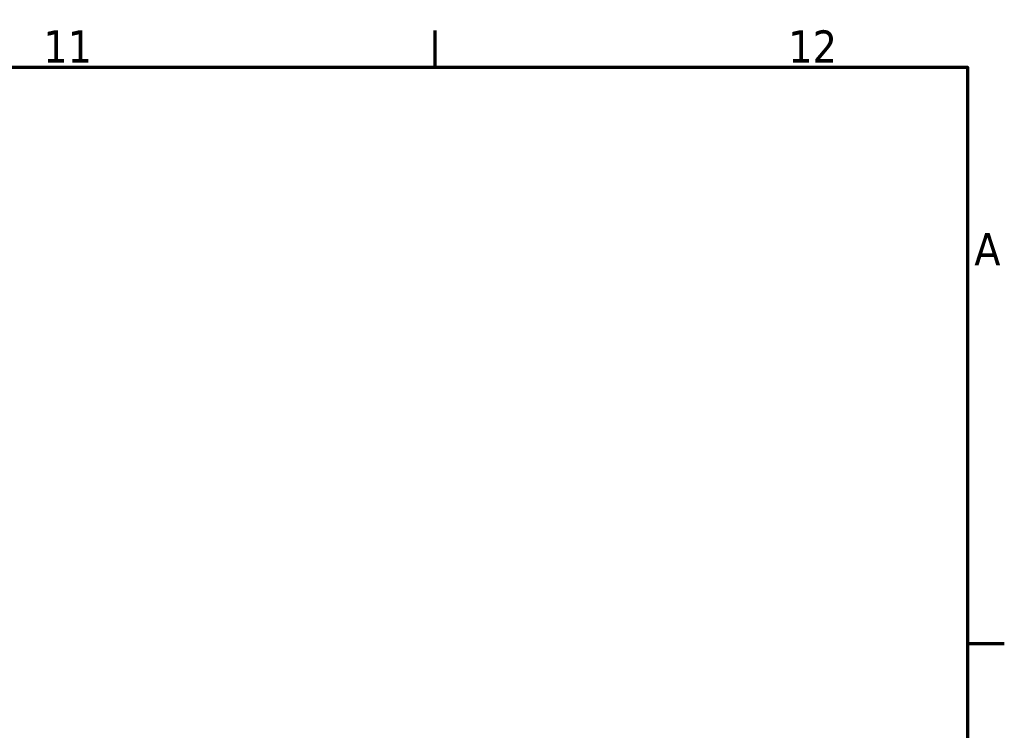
# Model space of a CAD drawing. Header units: millimetres. Extents: x 0 to 905, y -402 to 685.
# Tile 8 of 10: x 732 to 824, y 512 to 578. Entities that reach past the tile are written whole.
import ezdxf

# ---------------------------------------------------------------- set-up
doc = ezdxf.new("R2010")
doc.units = ezdxf.units.MM
doc.layers.add('Border (ANSI)', color=7, linetype='Continuous', lineweight=70)
doc.styles.add('Note Text (ANSI)', font='tahoma.ttf')

# ---------------------------------------------------------------- blocks, each defined once
blk = doc.blocks.new('Borders Default Border')
at = {"layer": 'Border (ANSI)'}
for p, q in [((770.917, 574), (770.917, 577.448)), ((821, 519.75), (824.448, 519.75))]:
    blk.add_line(p, q, dxfattribs=at)
at = {"layer": 'Border (ANSI)', "flags": 128}
blk.add_lwpolyline([(20, 20), (20, 574), (821, 574), (821, 20), (20, 20)], dxfattribs=at)
at = {"layer": 'Border (ANSI)', "char_height": 3.048, "attachment_point": 7, "style": 'Note Text (ANSI)'}
for s, insert in [('11', (734.044, 574.4)), ('12', (804.127, 574.4)), ('A', (821.627, 555.351))]:
    blk.add_mtext(s, dxfattribs=dict(at, insert=insert))

msp = doc.modelspace()

# ---------------------------------------------------------------- block references
msp.add_blockref('Borders Default Border', (0, 0))

doc.saveas('drawing.dxf')
